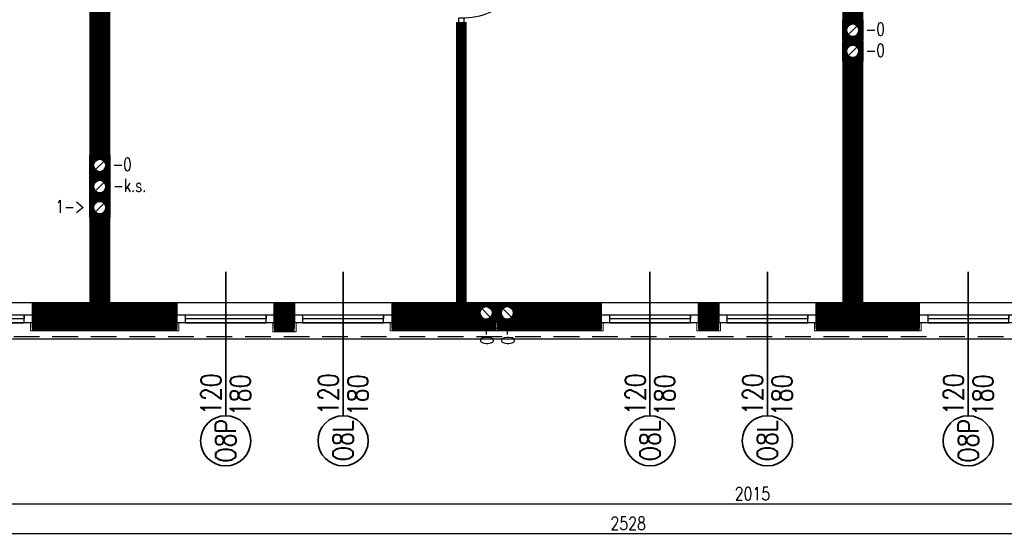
# Model space of a CAD drawing. Header units: inches. Extents: x 27484 to 71626, y -45113 to 39.
# Tile 49 of 256: x 33526 to 34742, y -35209 to -34569. Entities that reach past the tile are written whole.
import ezdxf
from ezdxf.enums import TextEntityAlignment as Align

# ---------------------------------------------------------------- set-up
doc = ezdxf.new("R2010")
doc.units = ezdxf.units.IN
doc.header["$LTSCALE"] = 50
doc.header["$MEASUREMENT"] = 0
doc.linetypes.add('DASHED2', pattern=[9.525, 6.35, -3.175])
for name, color, linetype, lineweight in [('A-okna projektowane', 4, 'Continuous', 30), ('A-PRZERYW', 7, 'DASHED2', 18), ('A-SCIANY', 5, 'Continuous', 18), ('A-WID', 1, 'Continuous', 9), ('A-ść. istn.', 8, 'Continuous', 0), ('mat', 7, 'Continuous', 9), ('R-MET-DRZ', 7, 'Continuous', 15), ('R-MET-OKN', 7, 'Continuous', 35)]:
    doc.layers.add(name, color=color, linetype=linetype, lineweight=lineweight)
for name, color, linetype in [('A-rdzenie zelbetowe', 6, 'Continuous'), ('B-IWE', 2, 'Continuous'), ('B-IWE-KAN', 7, 'Continuous'), ('R-DIM', 6, 'Continuous'), ('R-MET-IWE', 2, 'Continuous'), ('R-MET-OKN-OPIS', 7, 'Continuous'), ('R-MET-OKN-OPIS-SYM', 2, 'Continuous'), ('rz_wentylacja', 10, 'Continuous'), ('S-DRZ-', 7, 'Continuous'), ('S-DRZ-O', 7, 'Continuous'), ('S-DRZ-SKRZYD', 5, 'Continuous'), ('S-DRZ-WEGAR', 7, 'Continuous')]:
    doc.layers.add(name, color=color, linetype=linetype)
doc.styles.add('MET_OKN', font='SIMPLEX.SHX')
doc.styles.add('MM_050', font='romans.shx', dxfattribs={"width": 0.8, "height": 16})
doc.styles.get("Standard").update_dxf_attribs({"font": 'romans.shx'})
doc.dimstyles.new('AM100', dxfattribs={"dimtxt": 0.18, "dimasz": 1, "dimexe": 0, "dimexo": 0, "dimgap": 0, "dimtad": 0, "dimdec": 4, "dimdsep": 46, "dimtxsty": 'MM_050', "dimblk1": 'W1', "dimblk2": 'W1', "dimsah": 1, "dimcen": 4, "dimse1": 1, "dimse2": 1, "dimclrd": 256, "dimclre": 256, "dimclrt": 2, "dimadec": 5, "dimazin": 0, "dimtfac": 0.444444, "dimtdec": 4, "dimtix": 1, "dimtmove": 2, "dimatfit": 3, "dimldrblk": 'W1', "dimfxl": 1, "dimtvp": 0.777778, "dimtolj": 1, "dimarcsym": 0})
pattern_1 = [(45, (31560.1443, -34930.5661), (-0.8838835, 0.8838835), [])]

# ---------------------------------------------------------------- blocks, each defined once
blk = doc.blocks.new('D90-L-DL')
at = {"layer": 'S-DRZ-'}
blk.add_arc((-45, 0), 90, 270, 0, dxfattribs=at)
at = {"layer": 'S-DRZ-O'}
blk.add_line((0, 15.1), (0, -15.1), dxfattribs=at)
at = {"layer": 'S-DRZ-SKRZYD'}
blk.add_line((-45, 0), (-45, -90), dxfattribs=at)
at = {"layer": 'S-DRZ-WEGAR'}
for points in [[(-50, -3.5), (-45, -3.5), (-45, 3.5), (-50, 3.5)], [(45, 3.5), (50, 3.5), (50, -3.5), (45, -3.5)]]:
    blk.add_lwpolyline(points, close=True, dxfattribs=at)
blk = doc.blocks.new('IWE0W')
at = {"layer": 'B-IWE-KAN'}
blk.add_lwpolyline([(0.854, 0.854, -1), (0.146, 0.146), (0.854, 0.854, 1), (0.146, 0.146)], format="xyb", dxfattribs=at)
blk = doc.blocks.new('IWE0W011')
at = {"layer": 'B-IWE'}
blk.add_lwpolyline([(0, 0), (25, 0), (25, 25), (0, 25), (0, 0)], dxfattribs=at)
at = {"xscale": 15, "yscale": 15, "zscale": 15}
blk.add_blockref('IWE0W', (5, 5), dxfattribs=at)
at = {"layer": 'R-MET-IWE', "width": 0.75}
blk.add_attdef('NR', text='', height=9.5, dxfattribs=at).set_placement((12.5, 37), align=Align.MIDDLE)
blk = doc.blocks.new('MET-OK')
at = {"layer": 'R-MET-OKN'}
blk.add_lwpolyline([(0, -42.9), (0, 42.9, 0.581818)], format="xyb", dxfattribs=at)
blk.add_circle((0, 66.1), 23.2, dxfattribs=at)
at = {"layer": 'R-MET-OKN-OPIS', "style": 'MET_OKN', "width": 0.8}
for tag, p in [('SO', (-4.22, 40.66)), ('HO', (22.97, 40.66))]:
    blk.add_attdef(tag, text='', height=18.75, rotation=90, dxfattribs=at).set_placement(p, align=Align.RIGHT)
at = {"layer": 'R-MET-OKN-OPIS-SYM', "style": 'MET_OKN', "width": 0.8}
blk.add_attdef('SYM', text='', height=18.75, rotation=90, dxfattribs=at).set_placement((9.38, 66.1), align=Align.CENTER)
blk = doc.blocks.new('W1')
for p, q in [((-6, 0), (6, 0)), ((-4.2, -4.2), (4.2, 4.2)), ((0, 6), (0, -6))]:
    blk.add_line(p, q)
blk = doc.blocks.new('*D153')
at = {"layer": 'Defpoints', "color": 0, "ltscale": 0.1, "transparency": 16777216}
for p in [(33013.5, -34960.1), (35541.5, -34960.1), (35541.5, -35203.1)]:
    blk.add_point(p, dxfattribs=at)
at = {"layer": 'R-DIM', "lineweight": -2, "ltscale": 0.1, "transparency": 16777216}
blk.add_line((33014.5, -35203.1), (35540.5, -35203.1), dxfattribs=at)
for p, rotation in [((33013.5, -35203.1), 179.9999999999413), ((35541.5, -35203.1), 359.9999999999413)]:
    blk.add_blockref('W1', p, dxfattribs=dict(at, rotation=rotation))
at = {"layer": 'R-DIM', "color": 2, "ltscale": 0.1, "transparency": 16777216, "insert": (34277.5, -35190.7), "char_height": 16, "attachment_point": 5, "style": 'MM_050'}
blk.add_mtext('\\A1;2528', dxfattribs=at)
blk = doc.blocks.new('*D159')
at = {"layer": 'Defpoints', "color": 0, "ltscale": 0.1, "transparency": 16777216}
for p in [(35438.5, -34953.1), (33423.5, -34960.1), (35438.5, -35166.4)]:
    blk.add_point(p, dxfattribs=at)
at = {"layer": 'R-DIM', "lineweight": -2, "ltscale": 0.1, "transparency": 16777216}
blk.add_line((33424.5, -35166.4), (35437.5, -35166.4), dxfattribs=at)
for p, rotation in [((33423.5, -35166.4), 179.9999999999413), ((35438.5, -35166.4), 359.9999999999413)]:
    blk.add_blockref('W1', p, dxfattribs=dict(at, rotation=rotation))
at = {"layer": 'R-DIM', "color": 2, "ltscale": 0.1, "transparency": 16777216, "insert": (34431, -35154), "char_height": 16, "attachment_point": 5, "style": 'MM_050'}
blk.add_mtext('\\A1;2015', dxfattribs=at)

msp = doc.modelspace()

# ---------------------------------------------------------------- hatches: boundary and pattern name
at = {"layer": 'A-ść. istn.', "ltscale": 0.1}
h = msp.add_hatch(dxfattribs=at)
h.set_pattern_fill('ANSI31', color=256, scale=10)
h.set_pattern_definition(pattern_1)
h.paths.add_polyline_path([(34077.48246, -34258.06607), (34014.98246, -34258.06607), (34014.98246, -34270.56607), (34077.48246, -34270.56607)])
h.paths.add_polyline_path([(34014.98246, -34258.06607), (33917.48246, -34258.06607), (33917.48246, -34270.56607), (34014.98246, -34270.56607)])
h.paths.add_polyline_path([(34014.98246, -34270.56607), (33917.48246, -34270.56607), (33917.48246, -34274.13607), (33917.48246, -34283.06607), (34014.98246, -34283.06607)])
h.paths.add_polyline_path([(33815.48246, -34270.56607), (33637.48246, -34270.56607), (33637.48246, -34283.06607), (33767.48246, -34283.06607), (33767.48246, -34458.06607), (33758.48246, -34458.06607), (33758.48246, -34470.06607), (33779.48246, -34470.06607), (33779.48246, -34283.06607), (33815.48246, -34283.06607)])
h.paths.add_polyline_path([(33815.48246, -34258.06607), (33637.48246, -34258.06607), (33637.48246, -34270.56607), (33815.48246, -34270.56607), (33815.48246, -34266.99607)])
h.paths.add_polyline_path([(33624.98246, -34319.06607), (33612.48246, -34319.06607), (33612.48246, -34466.06607), (33624.98246, -34466.06607)])
h.paths.add_polyline_path([(33637.48246, -34319.06607), (33624.98246, -34319.06607), (33624.98246, -34466.06607), (33637.48246, -34466.06607), (33637.48246, -34458.06607)])
h.paths.add_polyline_path([(33637.48246, -34517.06607), (33624.98246, -34517.06607), (33624.98246, -34736.06607), (33637.48246, -34736.06607)])
h.paths.add_polyline_path([(33624.98246, -34517.06607), (33612.48246, -34517.06607), (33612.48246, -34736.06607), (33624.98246, -34736.06607)])
h = msp.add_hatch(dxfattribs=at)
h.set_pattern_fill('ANSI31', color=256, scale=10)
h.set_pattern_definition(pattern_1)
h.paths.add_polyline_path([(34554.98246, -34312.81898), (34554.98246, -34310.06607), (34542.48246, -34310.06607), (34542.48246, -34335.06607), (34554.98246, -34335.06607), (34554.98246, -34330.06607, -0.1989123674), (34549.67916, -34327.86937, -0.6681786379), (34554.98246, -34315.06607)])
h.paths.add_polyline_path([(34567.48246, -34310.06607), (34554.98246, -34310.06607), (34554.98246, -34312.81898), (34554.98246, -34315.06607, -0.1989123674), (34560.28576, -34317.26277, -0.6681786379), (34554.98246, -34330.06607), (34554.98246, -34332.31316), (34554.98246, -34335.06607), (34567.48246, -34335.06607)])
h.paths.add_polyline_path([(34567.48246, -34336.06607), (34554.98246, -34336.06607), (34554.98246, -34341.06607, -0.1989123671), (34560.28576, -34343.26277, -0.6681786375), (34554.98246, -34356.06607), (34554.98246, -34361.06607), (34567.48246, -34361.06607)])
h.paths.add_polyline_path([(34554.98246, -34336.06607), (34542.48246, -34336.06607), (34542.48246, -34361.06607), (34554.98246, -34361.06607), (34554.98246, -34356.06607, -0.1989123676), (34549.67916, -34353.86937, -0.6681786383), (34554.98246, -34341.06607)])
h.paths.add_polyline_path([(34554.98246, -34486.06607, -0.1989123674), (34549.67916, -34483.86937, -0.6681786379), (34554.98246, -34471.06607), (34554.98246, -34466.06607), (34542.48246, -34466.06607), (34542.48246, -34491.06607), (34554.98246, -34491.06607)])
h.paths.add_polyline_path([(34567.48246, -34466.06607), (34554.98246, -34466.06607), (34554.98246, -34471.06607, -0.1989123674), (34560.28576, -34473.26277, -0.6681786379), (34554.98246, -34486.06607), (34554.98246, -34491.06607), (34567.48246, -34491.06607)])
h.paths.add_polyline_path([(34567.48246, -34492.06607), (34554.98246, -34492.06607), (34554.98246, -34497.06607, -0.1989123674), (34560.28576, -34499.26277, -0.6681786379), (34554.98246, -34512.06607), (34554.98246, -34517.06607), (34567.48246, -34517.06607)])
h.paths.add_polyline_path([(34554.98246, -34492.06607), (34542.48246, -34492.06607), (34542.48246, -34517.06607), (34554.98246, -34517.06607), (34554.98246, -34512.06607, 0.6681786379), (34560.28576, -34499.26277, 0.1989123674), (34554.98246, -34497.06607)])
h.paths.add_polyline_path([(34554.98246, -34574.06607), (34554.98246, -34569.06607), (34542.48246, -34569.06607), (34542.48246, -34594.06607), (34554.98246, -34594.06607), (34554.98246, -34589.06607, -0.1989123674), (34549.67916, -34586.86937, -0.6681786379)])
h.paths.add_polyline_path([(34567.48246, -34569.06607), (34554.98246, -34569.06607), (34554.98246, -34574.06607, -0.1989123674), (34560.28576, -34576.26277, -0.6681786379), (34554.98246, -34589.06607), (34554.98246, -34594.06607), (34567.48246, -34594.06607)])
h.paths.add_polyline_path([(34567.48246, -34595.06607), (34554.98246, -34595.06607), (34554.98246, -34600.06607, -0.1989123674), (34560.28576, -34602.26277, -0.668178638), (34554.98246, -34615.06607), (34554.98246, -34620.06607), (34567.48246, -34620.06607)])
h.paths.add_polyline_path([(34554.98246, -34595.06607), (34542.48246, -34595.06607), (34542.48246, -34620.06607), (34554.98246, -34620.06607), (34554.98246, -34615.06607, -0.1989123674), (34549.67916, -34612.86937, -0.6681786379), (34554.98246, -34600.06607)])
h = msp.add_hatch(dxfattribs=at)
h.set_pattern_fill('ANSI31', color=256, scale=10)
h.set_pattern_definition(pattern_1)
h.paths.add_polyline_path([(34554.98246, -34361.06607), (34542.48246, -34361.06607), (34542.48246, -34466.06607), (34554.98246, -34466.06607)])
h.paths.add_polyline_path([(34567.48246, -34361.06607), (34554.98246, -34361.06607), (34554.98246, -34466.06607), (34567.48246, -34466.06607)])
h.paths.add_polyline_path([(34567.48246, -34517.06607), (34554.98246, -34517.06607), (34554.98246, -34569.06607), (34567.48246, -34569.06607)])
h.paths.add_polyline_path([(34554.98246, -34517.06607), (34542.48246, -34517.06607), (34542.48246, -34569.06607), (34554.98246, -34569.06607)])
h = msp.add_hatch(dxfattribs=at)
h.set_pattern_fill('ANSI31', color=256, scale=10)
h.set_pattern_definition(pattern_1)
h.paths.add_polyline_path([(34077.48246, -34572.06607), (34065.48246, -34572.06607), (34065.48246, -34918.06607), (34014.98246, -34918.06607), (34014.98246, -34930.56607), (34089.48246, -34930.56607), (34089.48246, -34918.06607), (34077.48246, -34918.06607)])
h.paths.add_polyline_path([(34014.98246, -34918.06607), (33985.48246, -34918.06607), (33985.48246, -34930.56607), (34014.98246, -34930.56607)])
h.paths.add_polyline_path([(34014.98246, -34930.56607), (33985.48246, -34930.56607), (33985.48246, -34953.06607), (34014.98246, -34953.06607)])
h.paths.add_polyline_path([(34089.48246, -34930.56607), (34014.98246, -34930.56607), (34014.98246, -34953.06607), (34089.48246, -34953.06607)])
edge = h.paths.add_edge_path()
edge.add_line((34114.48246, -34930.56607), (34109.48246, -34930.56607))
edge.add_arc((34101.98246, -34930.56607), 7.5, 315, 359.99999998, ccw=False)
edge.add_arc((34101.98246, -34930.56607), 7.5, 180.00000002, 315, ccw=False)
edge.add_line((34094.48246, -34930.56607), (34089.48246, -34930.56607))
edge.add_line((34089.48246, -34930.56607), (34089.48246, -34953.06607))
edge.add_line((34089.48246, -34953.06607), (34114.48246, -34953.06607))
edge.add_line((34114.48246, -34953.06607), (34114.48246, -34930.56607))
edge = h.paths.add_edge_path()
edge.add_line((34114.48246, -34918.06607), (34089.48246, -34918.06607))
edge.add_line((34089.48246, -34918.06607), (34089.48246, -34930.56607))
edge.add_line((34089.48246, -34930.56607), (34094.48246, -34930.56607))
edge.add_arc((34101.98246, -34930.56607), 7.5, 135, 180.00000002, ccw=False)
edge.add_arc((34101.98246, -34930.56607), 7.5, -0.00000002, 135, ccw=False)
edge.add_line((34109.48246, -34930.56607), (34114.48246, -34930.56607))
edge.add_line((34114.48246, -34930.56607), (34114.48246, -34918.06607))
edge = h.paths.add_edge_path()
edge.add_line((34130.90738, -34918.06607), (34115.48246, -34918.06607))
edge.add_line((34115.48246, -34918.06607), (34115.48246, -34930.56607))
edge.add_line((34115.48246, -34930.56607), (34120.48246, -34930.56607))
edge.add_arc((34127.98246, -34930.56607), 7.5, 135, 180.00000002, ccw=False)
edge.add_arc((34127.98246, -34930.56607), 7.5, 76.83012563, 135, ccw=False)
edge.add_line((34129.69125, -34923.26333), (34130.90738, -34918.06607))
edge = h.paths.add_edge_path()
edge.add_line((34140.48246, -34930.56607), (34135.48246, -34930.56607))
edge.add_arc((34127.98246, -34930.56607), 7.5, 315, 359.99999998, ccw=False)
edge.add_arc((34127.98246, -34930.56607), 7.5, 180.00000002, 315, ccw=False)
edge.add_line((34120.48246, -34930.56607), (34115.48246, -34930.56607))
edge.add_line((34115.48246, -34930.56607), (34115.48246, -34953.06607))
edge.add_line((34115.48246, -34953.06607), (34140.48246, -34953.06607))
edge.add_line((34140.48246, -34953.06607), (34140.48246, -34930.56607))
edge = h.paths.add_edge_path()
edge.add_line((34140.48246, -34918.06607), (34130.90738, -34918.06607))
edge.add_line((34130.90738, -34918.06607), (34129.69125, -34923.26333))
edge.add_arc((34127.98246, -34930.56607), 7.5, -0.00000002, 76.83012563, ccw=False)
edge.add_line((34135.48246, -34930.56607), (34140.48246, -34930.56607))
edge.add_line((34140.48246, -34930.56607), (34140.48246, -34918.06607))
h.paths.add_polyline_path([(34146.78666, -34918.06607), (34140.48246, -34918.06607), (34140.48246, -34930.56607), (34146.78666, -34930.56607)])
h.paths.add_polyline_path([(34146.78666, -34930.56607), (34140.48246, -34930.56607), (34140.48246, -34953.06607), (34146.78666, -34953.06607)])
h.paths.add_polyline_path([(34244.48246, -34930.56607), (34146.78666, -34930.56607), (34146.78666, -34953.06607), (34244.48246, -34953.06607)])
h.paths.add_polyline_path([(34244.48246, -34918.06607), (34146.78666, -34918.06607), (34146.78666, -34930.56607), (34244.48246, -34930.56607)])
h = msp.add_hatch(dxfattribs=at)
h.set_pattern_fill('ANSI31', color=256, scale=10)
h.set_pattern_definition(pattern_1)
h.paths.add_polyline_path([(34554.98246, -34620.06607), (34542.48246, -34620.06607), (34542.48246, -34918.06607), (34509.48246, -34918.06607), (34509.48246, -34930.56607), (34554.98246, -34930.56607)])
h.paths.add_polyline_path([(34637.48246, -34918.06607), (34567.48246, -34918.06607), (34567.48246, -34620.06607), (34554.98246, -34620.06607), (34554.98246, -34930.56607), (34637.48246, -34930.56607)])
h.paths.add_polyline_path([(34637.48246, -34930.56607), (34554.98246, -34930.56607), (34554.98246, -34953.06607), (34637.48246, -34953.06607)])
h.paths.add_polyline_path([(34554.98246, -34930.56607), (34509.48246, -34930.56607), (34509.48246, -34953.06607), (34554.98246, -34953.06607)])
h = msp.add_hatch(dxfattribs=at)
h.set_pattern_fill('ANSI31', color=256, scale=10)
h.set_pattern_definition(pattern_1)
h.paths.add_polyline_path([(33624.98246, -34736.06607), (33612.48246, -34736.06607), (33612.48246, -34761.06607), (33624.98246, -34761.06607), (33624.98246, -34756.06607, -0.1989123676), (33619.67916, -34753.86937, -0.6681786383), (33624.98246, -34741.06607)])
h.paths.add_polyline_path([(33637.48246, -34736.06607), (33624.98246, -34736.06607), (33624.98246, -34741.06607, -0.1989123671), (33630.28576, -34743.26277, -0.6681786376), (33624.98246, -34756.06607), (33624.98246, -34761.06607), (33637.48246, -34761.06607)])
h.paths.add_polyline_path([(33637.48246, -34762.06607), (33624.98246, -34762.06607), (33624.98246, -34767.06607, -0.1989123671), (33630.28576, -34769.26277, -0.6681786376), (33624.98246, -34782.06607), (33624.98246, -34787.06607), (33637.48246, -34787.06607)])
h.paths.add_polyline_path([(33624.98246, -34762.06607), (33612.48246, -34762.06607), (33612.48246, -34787.06607), (33624.98246, -34787.06607), (33624.98246, -34782.06607, -0.1989123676), (33619.67916, -34779.86937, -0.6681786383), (33624.98246, -34767.06607)])
h.paths.add_polyline_path([(33624.98246, -34793.06607), (33624.98246, -34788.06607), (33612.48246, -34788.06607), (33612.48246, -34813.06607), (33624.98246, -34813.06607), (33624.98246, -34808.06607, -0.1989123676), (33619.67916, -34805.86937, -0.6681786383)])
h.paths.add_polyline_path([(33637.48246, -34788.06607), (33624.98246, -34788.06607), (33624.98246, -34793.06607, -0.1989123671), (33630.28576, -34795.26277, -0.6681786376), (33624.98246, -34808.06607), (33624.98246, -34813.06607), (33637.48246, -34813.06607)])
h = msp.add_hatch(dxfattribs=at)
h.set_pattern_fill('ANSI31', color=256, scale=10)
h.set_pattern_definition(pattern_1)
h.paths.add_polyline_path([(33624.98246, -34930.56607), (33541.48246, -34930.56607), (33541.48246, -34953.06607), (33624.98246, -34953.06607)])
h.paths.add_polyline_path([(33720.48246, -34930.56607), (33624.98246, -34930.56607), (33624.98246, -34953.06607), (33720.48246, -34953.06607)])
h.paths.add_polyline_path([(33720.48246, -34918.06607), (33637.48246, -34918.06607), (33637.48246, -34813.06607), (33624.98246, -34813.06607), (33624.98246, -34930.56607), (33720.48246, -34930.56607)])
h.paths.add_polyline_path([(33624.98246, -34813.06607), (33612.48246, -34813.06607), (33612.48246, -34918.06607), (33541.48246, -34918.06607), (33541.48246, -34930.56607), (33624.98246, -34930.56607)])
h = msp.add_hatch(dxfattribs=at)
h.set_pattern_fill('ANSI31', color=256, scale=10)
h.set_pattern_definition(pattern_1)
h.paths.add_polyline_path([(33865.48246, -34918.06607), (33840.48246, -34918.06607), (33840.48246, -34930.56607), (33865.48246, -34930.56607)])
h.paths.add_polyline_path([(33865.48246, -34930.56607), (33840.48246, -34930.56607), (33840.48246, -34954.06607), (33865.48246, -34954.06607)])
h = msp.add_hatch(dxfattribs=at)
h.set_pattern_fill('ANSI31', color=256, scale=10)
h.set_pattern_definition(pattern_1)
h.paths.add_polyline_path([(34389.48246, -34918.06607), (34364.48246, -34918.06607), (34364.48246, -34930.56607), (34389.48246, -34930.56607)])
h.paths.add_polyline_path([(34389.48246, -34930.56607), (34364.48246, -34930.56607), (34364.48246, -34953.06607), (34389.48246, -34953.06607)])

# ---------------------------------------------------------------- linework, layer by layer
at = {"layer": 'A-okna projektowane'}
for points in [[(33421.48246, -34933.06607), (33541.48246, -34933.06607), (33541.48246, -34943.06607), (33421.48246, -34943.06607), (33421.48246, -34933.06607), (33431.48246, -34933.06607), (33431.48246, -34943.06607), (33531.48246, -34943.06607), (33531.48246, -34933.06607), (33531.48246, -34938.06607), (33431.48246, -34938.06607), (33431.48246, -34938.06607), (33431.48246, -34938.06607), (33431.48246, -34938.06607)], [(33720.48246, -34933.06607), (33840.48246, -34933.06607), (33840.48246, -34943.06607), (33720.48246, -34943.06607), (33720.48246, -34933.06607), (33730.48246, -34933.06607), (33730.48246, -34943.06607), (33830.48246, -34943.06607), (33830.48246, -34933.06607), (33830.48246, -34938.06607), (33730.48246, -34938.06607), (33730.48246, -34938.06607), (33730.48246, -34938.06607), (33730.48246, -34938.06607)], [(33865.48246, -34933.06607), (33985.48246, -34933.06607), (33985.48246, -34943.06607), (33865.48246, -34943.06607), (33865.48246, -34933.06607), (33875.48246, -34933.06607), (33875.48246, -34943.06607), (33975.48246, -34943.06607), (33975.48246, -34933.06607), (33975.48246, -34938.06607), (33875.48246, -34938.06607), (33875.48246, -34938.06607), (33875.48246, -34938.06607), (33875.48246, -34938.06607)], [(34244.48246, -34933.06607), (34364.48246, -34933.06607), (34364.48246, -34943.06607), (34244.48246, -34943.06607), (34244.48246, -34933.06607), (34254.48246, -34933.06607), (34254.48246, -34943.06607), (34354.48246, -34943.06607), (34354.48246, -34933.06607), (34354.48246, -34938.06607), (34254.48246, -34938.06607), (34254.48246, -34938.06607), (34254.48246, -34938.06607), (34254.48246, -34938.06607)], [(34389.48246, -34933.06607), (34509.48246, -34933.06607), (34509.48246, -34943.06607), (34389.48246, -34943.06607), (34389.48246, -34933.06607), (34399.48246, -34933.06607), (34399.48246, -34943.06607), (34499.48246, -34943.06607), (34499.48246, -34933.06607), (34499.48246, -34938.06607), (34399.48246, -34938.06607), (34399.48246, -34938.06607), (34399.48246, -34938.06607), (34399.48246, -34938.06607)], [(34637.48246, -34933.06607), (34757.47979, -34933.06607), (34757.47979, -34943.06607), (34637.48246, -34943.06607), (34637.48246, -34933.06607), (34647.48246, -34933.06607), (34647.48246, -34943.06607), (34747.47979, -34943.06607), (34747.47979, -34933.06607), (34747.47979, -34938.06607), (34647.48246, -34938.06607), (34647.48246, -34938.06607), (34647.48246, -34938.06607), (34647.48246, -34938.06607)]]:
    msp.add_lwpolyline(points, dxfattribs=at)
at = {"layer": 'A-PRZERYW', "lineweight": -3, "ltscale": 0.1}
msp.add_line((33423.48246, -34960.06607), (35438.47979, -34960.06607), dxfattribs=at)
at = {"layer": 'A-rdzenie zelbetowe', "ltscale": 0.1}
for points in [[(33840.48246, -34918.06607), (33865.48246, -34918.06607), (33865.48246, -34943.06607), (33840.48246, -34943.06607)], [(34364.48246, -34918.06607), (34389.48246, -34918.06607), (34389.48246, -34943.06607), (34364.48246, -34943.06607)]]:
    msp.add_lwpolyline(points, close=True, dxfattribs=at)
at = {"layer": 'A-SCIANY', "ltscale": 3}
for p, q in [((34542.48246, -34283.06607), (34542.48246, -34918.06607)), ((34567.48246, -34283.06607), (34567.48246, -34918.06607)), ((33612.48246, -34918.06607), (33612.48246, -34470.06607)), ((33637.48246, -34918.06607), (33637.48246, -34470.06607)), ((34065.48246, -34572.06607), (34065.48246, -34918.06607)), ((34065.48246, -34572.06607), (34077.48246, -34572.06607)), ((34077.48246, -34572.06607), (34077.48246, -34918.06607)), ((33612.48246, -34918.06607), (33541.48246, -34918.06607)), ((33541.48246, -34943.06607), (33541.48246, -34918.06607)), ((33637.48246, -34918.06607), (33720.48246, -34918.06607)), ((33720.48246, -34943.06607), (33720.48246, -34918.06607)), ((33840.48246, -34918.06607), (33865.48246, -34918.06607)), ((33840.48246, -34943.06607), (33840.48246, -34918.06607)), ((33865.48246, -34943.06607), (33865.48246, -34918.06607)), ((33985.48246, -34918.06607), (34065.48246, -34918.06607)), ((33985.48246, -34943.06607), (33985.48246, -34918.06607)), ((34077.48246, -34918.06607), (34244.48246, -34918.06607)), ((34244.48246, -34943.06607), (34244.48246, -34918.06607)), ((34364.48246, -34918.06607), (34389.48246, -34918.06607)), ((34364.48246, -34943.06607), (34364.48246, -34918.06607)), ((34389.48246, -34943.06607), (34389.48246, -34918.06607)), ((34509.48246, -34918.06607), (34542.48246, -34918.06607)), ((34509.48246, -34943.06607), (34509.48246, -34918.06607)), ((34637.48246, -34918.06607), (34567.48246, -34918.06607)), ((34637.48246, -34918.06607), (34637.48513, -34918.06607)), ((34637.48246, -34943.06607), (34637.48246, -34918.06607)), ((33539.48246, -34953.06607), (33539.48246, -34943.06607)), ((33722.48246, -34953.06607), (33722.48246, -34943.06607)), ((33838.48246, -34954.06607), (33838.48246, -34943.06607)), ((33867.48246, -34954.06607), (33867.48246, -34943.06607)), ((33983.48246, -34953.06607), (33983.48246, -34943.06607)), ((34246.48246, -34953.06607), (34246.48246, -34943.06607)), ((34362.48246, -34953.06607), (34362.48246, -34943.06607)), ((34391.48246, -34953.06607), (34391.48246, -34943.06607)), ((34507.48246, -34953.06607), (34507.48246, -34943.06607)), ((34639.48246, -34953.06607), (34639.48246, -34943.06607)), ((33722.48246, -34953.06607), (33539.48246, -34953.06607)), ((33867.48246, -34954.06607), (33838.48246, -34954.06607)), ((34246.48246, -34953.06607), (33983.48246, -34953.06607)), ((34391.48246, -34953.06607), (34362.48246, -34953.06607)), ((34639.48246, -34953.06607), (34507.48246, -34953.06607))]:
    msp.add_line(p, q, dxfattribs=at)
at = {"layer": 'A-WID', "lineweight": -2}
for p, q in [((33421.48246, -34918.06607), (33541.48246, -34918.06607)), ((33720.48246, -34918.06607), (33840.48246, -34918.06607)), ((33865.48246, -34918.06607), (33985.48246, -34918.06607)), ((34244.48246, -34918.06607), (34364.48246, -34918.06607)), ((34389.48246, -34918.06607), (34509.48246, -34918.06607)), ((34637.48246, -34918.06607), (34757.47713, -34918.06607)), ((35438.47979, -34963.06607), (33423.48246, -34963.06607))]:
    msp.add_line(p, q, dxfattribs=at)
at = {"layer": 'mat'}
for p, q in [((33541.48246, -34950.06607), (33541.48246, -34943.06607)), ((33720.48246, -34950.06607), (33720.48246, -34943.06607)), ((33840.48246, -34950.06607), (33840.48246, -34943.06607)), ((33865.48246, -34950.06607), (33865.48246, -34943.06607)), ((33985.48246, -34950.06607), (33985.48246, -34943.06607)), ((34244.48246, -34950.06607), (34244.48246, -34943.06607)), ((34364.48246, -34950.06607), (34364.48246, -34943.06607)), ((34389.48246, -34950.06607), (34389.48246, -34943.06607)), ((34509.48246, -34950.06607), (34509.48246, -34943.06607)), ((34637.48246, -34950.06607), (34637.48246, -34943.06607)), ((33720.48246, -34950.06607), (33541.48246, -34950.06607))]:
    msp.add_line(p, q, dxfattribs=at)
for points in [[(33720.48246, -34943.06607), (33541.48246, -34943.06607)], [(33865.48246, -34943.06607), (33840.48246, -34943.06607)], [(34244.48246, -34943.06607), (33985.48246, -34943.06607)], [(34389.48246, -34943.06607), (34364.48246, -34943.06607)], [(34637.48513, -34943.06607), (34509.48246, -34943.06607)], [(33865.48246, -34950.06607), (33840.48246, -34950.06607)], [(34244.48246, -34950.06607), (33985.48246, -34950.06607)], [(34389.48246, -34950.06607), (34364.48246, -34950.06607)], [(34637.48246, -34950.06607), (34509.48246, -34950.06607)]]:
    msp.add_lwpolyline(points, dxfattribs=at)
at = {"layer": 'R-MET-OKN'}
for p, q in [((33780.48246, -34960.06607), (33780.48246, -34880.06607)), ((33925.48246, -34960.06607), (33925.48246, -34880.06607)), ((34304.48246, -34960.06607), (34304.48246, -34880.06607)), ((34449.48246, -34960.06607), (34449.48246, -34880.06607)), ((34697.48246, -34960.06607), (34697.48246, -34880.06607))]:
    msp.add_line(p, q, dxfattribs=at)

# ---------------------------------------------------------------- block references
at = {"layer": 'R-MET-DRZ', "extrusion": (0, 0, -1), "xscale": 1.020000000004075, "yscale": 1.019999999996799, "zscale": -1.019999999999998, "rotation": 270}
msp.add_blockref('D90-L-DL', (-34071.48246, -34521.06607), dxfattribs=at)
at = {"layer": 'R-MET-OKN'}
ref = msp.add_blockref('MET-OK', (33780.48246, -35000.40271), dxfattribs=dict(at, xscale=-1.336499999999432, yscale=1.336499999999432, zscale=1.3365, rotation=180))
ref.add_attrib('SYM', 'O8P', dxfattribs={"layer": 'R-MET-OKN-OPIS-SYM', "height": 25.059375, "rotation": 90, "style": 'MET_OKN', "width": 0.8}).set_placement((33793.01215, -35088.75033), align=Align.CENTER)
ref.add_attrib('SO', '120', dxfattribs={"layer": 'R-MET-OKN-OPIS', "height": 25.059375, "rotation": 90, "style": 'MET_OKN', "width": 0.8}).set_placement((33774.8441, -35005.33857), align=Align.RIGHT)
ref.add_attrib('HO', '180', dxfattribs={"layer": 'R-MET-OKN-OPIS', "height": 25.059375, "rotation": 90, "style": 'MET_OKN', "width": 0.8}).set_placement((33811.1802, -35006.73183), align=Align.RIGHT)
ref = msp.add_blockref('MET-OK', (33925.48246, -35000.40271), dxfattribs=dict(at, xscale=-1.336499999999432, yscale=1.336499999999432, zscale=1.3365, rotation=180))
ref.add_attrib('SYM', 'O8L', dxfattribs={"layer": 'R-MET-OKN-OPIS-SYM', "height": 25.059375, "rotation": 90, "style": 'MET_OKN', "width": 0.8}).set_placement((33938.01215, -35088.75033), align=Align.CENTER)
ref.add_attrib('SO', '120', dxfattribs={"layer": 'R-MET-OKN-OPIS', "height": 25.059375, "rotation": 90, "style": 'MET_OKN', "width": 0.8}).set_placement((33919.8441, -35005.33857), align=Align.RIGHT)
ref.add_attrib('HO', '180', dxfattribs={"layer": 'R-MET-OKN-OPIS', "height": 25.059375, "rotation": 90, "style": 'MET_OKN', "width": 0.8}).set_placement((33956.1802, -35006.73183), align=Align.RIGHT)
ref = msp.add_blockref('MET-OK', (34304.48246, -35000.40271), dxfattribs=dict(at, xscale=-1.336499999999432, yscale=1.336499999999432, zscale=1.3365, rotation=180))
ref.add_attrib('SYM', 'O8L', dxfattribs={"layer": 'R-MET-OKN-OPIS-SYM', "height": 25.059375, "rotation": 90, "style": 'MET_OKN', "width": 0.8}).set_placement((34317.01215, -35088.75033), align=Align.CENTER)
ref.add_attrib('SO', '120', dxfattribs={"layer": 'R-MET-OKN-OPIS', "height": 25.059375, "rotation": 90, "style": 'MET_OKN', "width": 0.8}).set_placement((34298.8441, -35005.33857), align=Align.RIGHT)
ref.add_attrib('HO', '180', dxfattribs={"layer": 'R-MET-OKN-OPIS', "height": 25.059375, "rotation": 90, "style": 'MET_OKN', "width": 0.8}).set_placement((34335.1802, -35006.73183), align=Align.RIGHT)
ref = msp.add_blockref('MET-OK', (34449.48246, -35000.40271), dxfattribs=dict(at, xscale=-1.336499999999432, yscale=1.336499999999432, zscale=1.3365, rotation=180))
ref.add_attrib('SYM', 'O8L', dxfattribs={"layer": 'R-MET-OKN-OPIS-SYM', "height": 25.059375, "rotation": 90, "style": 'MET_OKN', "width": 0.8}).set_placement((34462.01215, -35088.75033), align=Align.CENTER)
ref.add_attrib('SO', '120', dxfattribs={"layer": 'R-MET-OKN-OPIS', "height": 25.059375, "rotation": 90, "style": 'MET_OKN', "width": 0.8}).set_placement((34443.8441, -35005.33857), align=Align.RIGHT)
ref.add_attrib('HO', '180', dxfattribs={"layer": 'R-MET-OKN-OPIS', "height": 25.059375, "rotation": 90, "style": 'MET_OKN', "width": 0.8}).set_placement((34480.1802, -35006.73183), align=Align.RIGHT)
ref = msp.add_blockref('MET-OK', (34697.48046, -35000.40271), dxfattribs=dict(at, xscale=-1.336499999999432, yscale=1.336499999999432, zscale=1.3365, rotation=180))
ref.add_attrib('SYM', 'O8P', dxfattribs={"layer": 'R-MET-OKN-OPIS-SYM', "height": 25.059375, "rotation": 90, "style": 'MET_OKN', "width": 0.8}).set_placement((34710.01015, -35088.75033), align=Align.CENTER)
ref.add_attrib('SO', '120', dxfattribs={"layer": 'R-MET-OKN-OPIS', "height": 25.059375, "rotation": 90, "style": 'MET_OKN', "width": 0.8}).set_placement((34691.8421, -35005.33857), align=Align.RIGHT)
ref.add_attrib('HO', '180', dxfattribs={"layer": 'R-MET-OKN-OPIS', "height": 25.059375, "rotation": 90, "style": 'MET_OKN', "width": 0.8}).set_placement((34728.1782, -35006.73183), align=Align.RIGHT)
at = {"layer": 'rz_wentylacja'}
ref = msp.add_blockref('IWE0W011', (34567.48246, -34569.06607), dxfattribs=dict(at, xscale=-1, rotation=90))
ref.add_attrib('NR', '-0', (34570.67944, -34588.42177), dxfattribs={"layer": 'R-MET-IWE', "height": 16, "width": 0.75})
ref = msp.add_blockref('IWE0W011', (34567.48246, -34595.06607), dxfattribs=dict(at, xscale=-1, rotation=90))
ref.add_attrib('NR', '-0', (34570.67944, -34614.42177), dxfattribs={"layer": 'R-MET-IWE', "height": 16, "width": 0.75})
ref = msp.add_blockref('IWE0W011', (33637.48246, -34736.06607), dxfattribs=dict(at, xscale=-1, rotation=90))
ref.add_attrib('NR', '-0', (33640.67944, -34755.42177), dxfattribs={"layer": 'R-MET-IWE', "height": 16, "width": 0.75})
ref = msp.add_blockref('IWE0W011', (33637.48246, -34762.06607), dxfattribs=dict(at, xscale=-1, rotation=90))
ref.add_attrib('NR', '-k.s.', (33641.38769, -34781.42177), dxfattribs={"layer": 'R-MET-IWE', "height": 16, "width": 0.75})
ref = msp.add_blockref('IWE0W011', (33637.48246, -34788.06607), dxfattribs=dict(at, xscale=-1, rotation=90))
ref.add_attrib('NR', '1->', (33570.50581, -34807.42177), dxfattribs={"layer": 'R-MET-IWE', "height": 16, "width": 0.75})
ref = msp.add_blockref('IWE0W011', (34114.48246, -34943.06607), dxfattribs=dict(at, xscale=-1))
ref.add_attrib('NR', '-0', (34095.12677, -34946.26305), dxfattribs={"layer": 'R-MET-IWE', "height": 16, "rotation": 270, "width": 0.75})
ref = msp.add_blockref('IWE0W011', (34140.48246, -34943.06607), dxfattribs=dict(at, xscale=-1))
ref.add_attrib('NR', '-0', (34121.12677, -34946.26305), dxfattribs={"layer": 'R-MET-IWE', "height": 16, "rotation": 270, "width": 0.75})

# ---------------------------------------------------------------- dimensions: what is measured, and where the dimension line sits
at = {"layer": 'R-DIM', "ltscale": 0.1}
dim = msp.add_linear_dim(base=(35438.47979, -35166.40922), p1=(33423.48246, -34960.06607), p2=(35438.47979, -34953.06607), text='2015', dimstyle='AM100', dxfattribs=at)
dim.commit()
dim.dimension.update_dxf_attribs({"geometry": '*D159', "text_midpoint": (34430.98113, -35153.96477)})
dim = msp.add_linear_dim(base=(35541.48246, -35203.11647), p1=(33013.48246, -34960.06607), p2=(35541.48246, -34960.06607), dimstyle='AM100', dxfattribs=at)
dim.commit()
dim.dimension.update_dxf_attribs({"geometry": '*D153', "text_midpoint": (34277.48246, -35190.67203)})

doc.saveas('drawing.dxf')
